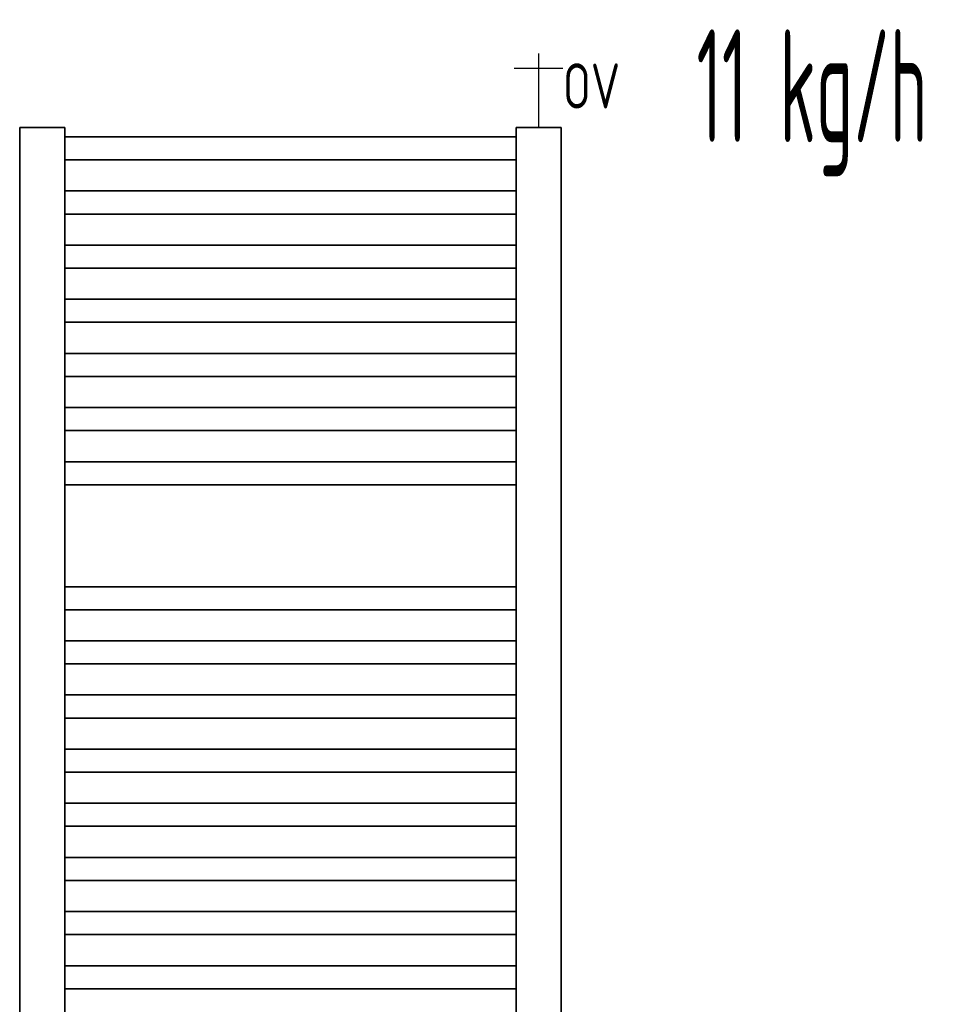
# Model space of a CAD drawing. Header units: millimetres. Extents: x -727 to 69715, y -15705 to 98123.
# Tile 216 of 256: x 46632 to 47650, y -11847 to -10756. Entities that reach past the tile are written whole.
import ezdxf
from ezdxf.enums import TextEntityAlignment as Align

# ---------------------------------------------------------------- set-up
doc = ezdxf.new("R2010")
doc.units = ezdxf.units.MM
doc.linetypes.add('VERDECKT', pattern=[9.525, 6.35, -3.175])
for name, color, linetype, lineweight in [('JS_VYT_POPIS - OBECNĚ', 7, 'Continuous', 5), ('UT_SCHÉMA_POPIS', 7, 'VERDECKT', 5), ('UT_SCHÉMA_SYMBOLY', 7, 'Continuous', 25), ('UT_ZAŘÍZENÍ - OT', 3, 'Continuous', 35)]:
    doc.layers.add(name, color=color, linetype=linetype, lineweight=lineweight)
doc.styles.add('ISO 2.5', font='isocp.shx', dxfattribs={"width": 0.8, "height": 2.5})
doc.styles.add('VZT_POPIS', font='isocp.shx', dxfattribs={"width": 0.6, "height": 125})

msp = doc.modelspace()

# ---------------------------------------------------------------- linework, layer by layer
at = {"layer": 'UT_SCHÉMA_SYMBOLY'}
for p, q in [((47207.2, -10793.4), (47207.2, -10875.3)), ((47180.2, -10809.4), (47234.2, -10809.4))]:
    msp.add_line(p, q, dxfattribs=at)
at = {"layer": 'UT_ZAŘÍZENÍ - OT', "linetype": 'Continuous'}
for p, q in [((46682.2, -10875.3), (46632.2, -10875.3)), ((46632.2, -10875.3), (46632.2, -12695.3)), ((46682.2, -12695.3), (46682.2, -10875.3)), ((47232.2, -10875.3), (47182.2, -10875.3)), ((47182.2, -10875.3), (47182.2, -12695.3)), ((47232.2, -12695.3), (47232.2, -10875.3)), ((46682.2, -10885.6), (47182.2, -10885.6)), ((46682.2, -10885.6), (47182.2, -10885.6)), ((46682.2, -10885.6), (47182.2, -10885.6)), ((46682.2, -10885.6), (47182.2, -10885.6)), ((46682.2, -10885.6), (47182.2, -10885.6)), ((46682.2, -10885.6), (47182.2, -10885.6)), ((46682.2, -10885.6), (47182.2, -10885.6)), ((46682.2, -10885.6), (47182.2, -10885.6)), ((46682.2, -10885.6), (47182.2, -10885.6)), ((46682.2, -10885.6), (47182.2, -10885.6)), ((46682.2, -10885.6), (47182.2, -10885.6)), ((46682.2, -10885.6), (47182.2, -10885.6)), ((46682.2, -10885.6), (47182.2, -10885.6)), ((46682.2, -10885.6), (47182.2, -10885.6)), ((46682.2, -10885.6), (47182.2, -10885.6)), ((46682.2, -10885.6), (47182.2, -10885.6)), ((46682.2, -10885.6), (47182.2, -10885.6)), ((46682.2, -10885.6), (47182.2, -10885.6)), ((46682.2, -10885.6), (47182.2, -10885.6)), ((46682.2, -10885.6), (47182.2, -10885.6)), ((46682.2, -10885.6), (47182.2, -10885.6)), ((46682.2, -10885.6), (47182.2, -10885.6)), ((46682.2, -10885.6), (47182.2, -10885.6)), ((46682.2, -10885.6), (47182.2, -10885.6)), ((46682.2, -10885.6), (47182.2, -10885.6)), ((46682.2, -10885.6), (47182.2, -10885.6)), ((46682.2, -10885.6), (47182.2, -10885.6)), ((46682.2, -10885.6), (47182.2, -10885.6)), ((46682.2, -10885.6), (47182.2, -10885.6)), ((46682.2, -10885.6), (47182.2, -10885.6)), ((46682.2, -10885.6), (47182.2, -10885.6)), ((46682.2, -10885.6), (47182.2, -10885.6)), ((46682.2, -10885.6), (47182.2, -10885.6)), ((46682.2, -10885.6), (47182.2, -10885.6)), ((46682.2, -10911.1), (47182.2, -10911.1)), ((46682.2, -10911.1), (47182.2, -10911.1)), ((46682.2, -10911.1), (47182.2, -10911.1)), ((46682.2, -10911.1), (47182.2, -10911.1)), ((46682.2, -10911.1), (47182.2, -10911.1)), ((46682.2, -10911.1), (47182.2, -10911.1)), ((46682.2, -10911.1), (47182.2, -10911.1)), ((46682.2, -10911.1), (47182.2, -10911.1)), ((46682.2, -10911.1), (47182.2, -10911.1)), ((46682.2, -10911.1), (47182.2, -10911.1)), ((46682.2, -10911.1), (47182.2, -10911.1)), ((46682.2, -10911.1), (47182.2, -10911.1)), ((46682.2, -10911.1), (47182.2, -10911.1)), ((46682.2, -10911.1), (47182.2, -10911.1)), ((46682.2, -10911.1), (47182.2, -10911.1)), ((46682.2, -10911.1), (47182.2, -10911.1)), ((46682.2, -10911.1), (47182.2, -10911.1)), ((46682.2, -10911.1), (47182.2, -10911.1)), ((46682.2, -10911.1), (47182.2, -10911.1)), ((46682.2, -10911.1), (47182.2, -10911.1)), ((46682.2, -10911.1), (47182.2, -10911.1)), ((46682.2, -10911.1), (47182.2, -10911.1)), ((46682.2, -10911.1), (47182.2, -10911.1)), ((46682.2, -10911.1), (47182.2, -10911.1)), ((46682.2, -10911.1), (47182.2, -10911.1)), ((46682.2, -10911.1), (47182.2, -10911.1)), ((46682.2, -10911.1), (47182.2, -10911.1)), ((46682.2, -10911.1), (47182.2, -10911.1)), ((46682.2, -10911.1), (47182.2, -10911.1)), ((46682.2, -10911.1), (47182.2, -10911.1)), ((46682.2, -10911.1), (47182.2, -10911.1)), ((46682.2, -10911.1), (47182.2, -10911.1)), ((46682.2, -10911.1), (47182.2, -10911.1)), ((46682.2, -10911.1), (47182.2, -10911.1)), ((46682.2, -10945.6), (47182.2, -10945.6)), ((46682.2, -10945.6), (47182.2, -10945.6)), ((46682.2, -10945.6), (47182.2, -10945.6)), ((46682.2, -10945.6), (47182.2, -10945.6)), ((46682.2, -10945.6), (47182.2, -10945.6)), ((46682.2, -10945.6), (47182.2, -10945.6)), ((46682.2, -10945.6), (47182.2, -10945.6)), ((46682.2, -10945.6), (47182.2, -10945.6)), ((46682.2, -10945.6), (47182.2, -10945.6)), ((46682.2, -10945.6), (47182.2, -10945.6)), ((46682.2, -10945.6), (47182.2, -10945.6)), ((46682.2, -10945.6), (47182.2, -10945.6)), ((46682.2, -10945.6), (47182.2, -10945.6)), ((46682.2, -10945.6), (47182.2, -10945.6)), ((46682.2, -10945.6), (47182.2, -10945.6)), ((46682.2, -10945.6), (47182.2, -10945.6)), ((46682.2, -10945.6), (47182.2, -10945.6)), ((46682.2, -10945.6), (47182.2, -10945.6)), ((46682.2, -10945.6), (47182.2, -10945.6)), ((46682.2, -10945.6), (47182.2, -10945.6)), ((46682.2, -10945.6), (47182.2, -10945.6)), ((46682.2, -10945.6), (47182.2, -10945.6)), ((46682.2, -10945.6), (47182.2, -10945.6)), ((46682.2, -10945.6), (47182.2, -10945.6)), ((46682.2, -10945.6), (47182.2, -10945.6)), ((46682.2, -10945.6), (47182.2, -10945.6)), ((46682.2, -10945.6), (47182.2, -10945.6)), ((46682.2, -10945.6), (47182.2, -10945.6)), ((46682.2, -10945.6), (47182.2, -10945.6)), ((46682.2, -10945.6), (47182.2, -10945.6)), ((46682.2, -10945.6), (47182.2, -10945.6)), ((46682.2, -10945.6), (47182.2, -10945.6)), ((46682.2, -10945.6), (47182.2, -10945.6)), ((46682.2, -10945.6), (47182.2, -10945.6)), ((46682.2, -10971.1), (47182.2, -10971.1)), ((46682.2, -10971.1), (47182.2, -10971.1)), ((46682.2, -10971.1), (47182.2, -10971.1)), ((46682.2, -10971.1), (47182.2, -10971.1)), ((46682.2, -10971.1), (47182.2, -10971.1)), ((46682.2, -10971.1), (47182.2, -10971.1)), ((46682.2, -10971.1), (47182.2, -10971.1)), ((46682.2, -10971.1), (47182.2, -10971.1)), ((46682.2, -10971.1), (47182.2, -10971.1)), ((46682.2, -10971.1), (47182.2, -10971.1)), ((46682.2, -10971.1), (47182.2, -10971.1)), ((46682.2, -10971.1), (47182.2, -10971.1)), ((46682.2, -10971.1), (47182.2, -10971.1)), ((46682.2, -10971.1), (47182.2, -10971.1)), ((46682.2, -10971.1), (47182.2, -10971.1)), ((46682.2, -10971.1), (47182.2, -10971.1)), ((46682.2, -10971.1), (47182.2, -10971.1)), ((46682.2, -10971.1), (47182.2, -10971.1)), ((46682.2, -10971.1), (47182.2, -10971.1)), ((46682.2, -10971.1), (47182.2, -10971.1)), ((46682.2, -10971.1), (47182.2, -10971.1)), ((46682.2, -10971.1), (47182.2, -10971.1)), ((46682.2, -10971.1), (47182.2, -10971.1)), ((46682.2, -10971.1), (47182.2, -10971.1)), ((46682.2, -10971.1), (47182.2, -10971.1)), ((46682.2, -10971.1), (47182.2, -10971.1)), ((46682.2, -10971.1), (47182.2, -10971.1)), ((46682.2, -10971.1), (47182.2, -10971.1)), ((46682.2, -10971.1), (47182.2, -10971.1)), ((46682.2, -10971.1), (47182.2, -10971.1)), ((46682.2, -10971.1), (47182.2, -10971.1)), ((46682.2, -10971.1), (47182.2, -10971.1)), ((46682.2, -10971.1), (47182.2, -10971.1)), ((46682.2, -10971.1), (47182.2, -10971.1)), ((46682.2, -11005.6), (47182.2, -11005.6)), ((46682.2, -11005.6), (47182.2, -11005.6)), ((46682.2, -11005.6), (47182.2, -11005.6)), ((46682.2, -11005.6), (47182.2, -11005.6)), ((46682.2, -11005.6), (47182.2, -11005.6)), ((46682.2, -11005.6), (47182.2, -11005.6)), ((46682.2, -11005.6), (47182.2, -11005.6)), ((46682.2, -11005.6), (47182.2, -11005.6)), ((46682.2, -11005.6), (47182.2, -11005.6)), ((46682.2, -11005.6), (47182.2, -11005.6)), ((46682.2, -11005.6), (47182.2, -11005.6)), ((46682.2, -11005.6), (47182.2, -11005.6)), ((46682.2, -11005.6), (47182.2, -11005.6)), ((46682.2, -11005.6), (47182.2, -11005.6)), ((46682.2, -11005.6), (47182.2, -11005.6)), ((46682.2, -11005.6), (47182.2, -11005.6)), ((46682.2, -11005.6), (47182.2, -11005.6)), ((46682.2, -11005.6), (47182.2, -11005.6)), ((46682.2, -11005.6), (47182.2, -11005.6)), ((46682.2, -11005.6), (47182.2, -11005.6)), ((46682.2, -11005.6), (47182.2, -11005.6)), ((46682.2, -11005.6), (47182.2, -11005.6)), ((46682.2, -11005.6), (47182.2, -11005.6)), ((46682.2, -11005.6), (47182.2, -11005.6)), ((46682.2, -11005.6), (47182.2, -11005.6)), ((46682.2, -11005.6), (47182.2, -11005.6)), ((46682.2, -11005.6), (47182.2, -11005.6)), ((46682.2, -11005.6), (47182.2, -11005.6)), ((46682.2, -11005.6), (47182.2, -11005.6)), ((46682.2, -11005.6), (47182.2, -11005.6)), ((46682.2, -11005.6), (47182.2, -11005.6)), ((46682.2, -11005.6), (47182.2, -11005.6)), ((46682.2, -11005.6), (47182.2, -11005.6)), ((46682.2, -11005.6), (47182.2, -11005.6)), ((46682.2, -11031.1), (47182.2, -11031.1)), ((46682.2, -11031.1), (47182.2, -11031.1)), ((46682.2, -11031.1), (47182.2, -11031.1)), ((46682.2, -11031.1), (47182.2, -11031.1)), ((46682.2, -11031.1), (47182.2, -11031.1)), ((46682.2, -11031.1), (47182.2, -11031.1)), ((46682.2, -11031.1), (47182.2, -11031.1)), ((46682.2, -11031.1), (47182.2, -11031.1)), ((46682.2, -11031.1), (47182.2, -11031.1)), ((46682.2, -11031.1), (47182.2, -11031.1)), ((46682.2, -11031.1), (47182.2, -11031.1)), ((46682.2, -11031.1), (47182.2, -11031.1)), ((46682.2, -11031.1), (47182.2, -11031.1)), ((46682.2, -11031.1), (47182.2, -11031.1)), ((46682.2, -11031.1), (47182.2, -11031.1)), ((46682.2, -11031.1), (47182.2, -11031.1)), ((46682.2, -11031.1), (47182.2, -11031.1)), ((46682.2, -11031.1), (47182.2, -11031.1)), ((46682.2, -11031.1), (47182.2, -11031.1)), ((46682.2, -11031.1), (47182.2, -11031.1)), ((46682.2, -11031.1), (47182.2, -11031.1)), ((46682.2, -11031.1), (47182.2, -11031.1)), ((46682.2, -11031.1), (47182.2, -11031.1)), ((46682.2, -11031.1), (47182.2, -11031.1)), ((46682.2, -11031.1), (47182.2, -11031.1)), ((46682.2, -11031.1), (47182.2, -11031.1)), ((46682.2, -11031.1), (47182.2, -11031.1)), ((46682.2, -11031.1), (47182.2, -11031.1)), ((46682.2, -11031.1), (47182.2, -11031.1)), ((46682.2, -11031.1), (47182.2, -11031.1)), ((46682.2, -11031.1), (47182.2, -11031.1)), ((46682.2, -11031.1), (47182.2, -11031.1)), ((46682.2, -11031.1), (47182.2, -11031.1)), ((46682.2, -11031.1), (47182.2, -11031.1)), ((46682.2, -11065.6), (47182.2, -11065.6)), ((46682.2, -11065.6), (47182.2, -11065.6)), ((46682.2, -11065.6), (47182.2, -11065.6)), ((46682.2, -11065.6), (47182.2, -11065.6)), ((46682.2, -11065.6), (47182.2, -11065.6)), ((46682.2, -11065.6), (47182.2, -11065.6)), ((46682.2, -11065.6), (47182.2, -11065.6)), ((46682.2, -11065.6), (47182.2, -11065.6)), ((46682.2, -11065.6), (47182.2, -11065.6)), ((46682.2, -11065.6), (47182.2, -11065.6)), ((46682.2, -11065.6), (47182.2, -11065.6)), ((46682.2, -11065.6), (47182.2, -11065.6)), ((46682.2, -11065.6), (47182.2, -11065.6)), ((46682.2, -11065.6), (47182.2, -11065.6)), ((46682.2, -11065.6), (47182.2, -11065.6)), ((46682.2, -11065.6), (47182.2, -11065.6)), ((46682.2, -11065.6), (47182.2, -11065.6)), ((46682.2, -11065.6), (47182.2, -11065.6)), ((46682.2, -11065.6), (47182.2, -11065.6)), ((46682.2, -11065.6), (47182.2, -11065.6)), ((46682.2, -11065.6), (47182.2, -11065.6)), ((46682.2, -11065.6), (47182.2, -11065.6)), ((46682.2, -11065.6), (47182.2, -11065.6)), ((46682.2, -11065.6), (47182.2, -11065.6)), ((46682.2, -11065.6), (47182.2, -11065.6)), ((46682.2, -11065.6), (47182.2, -11065.6)), ((46682.2, -11065.6), (47182.2, -11065.6)), ((46682.2, -11065.6), (47182.2, -11065.6)), ((46682.2, -11065.6), (47182.2, -11065.6)), ((46682.2, -11065.6), (47182.2, -11065.6)), ((46682.2, -11065.6), (47182.2, -11065.6)), ((46682.2, -11065.6), (47182.2, -11065.6)), ((46682.2, -11065.6), (47182.2, -11065.6)), ((46682.2, -11065.6), (47182.2, -11065.6)), ((46682.2, -11091.1), (47182.2, -11091.1)), ((46682.2, -11091.1), (47182.2, -11091.1)), ((46682.2, -11091.1), (47182.2, -11091.1)), ((46682.2, -11091.1), (47182.2, -11091.1)), ((46682.2, -11091.1), (47182.2, -11091.1)), ((46682.2, -11091.1), (47182.2, -11091.1)), ((46682.2, -11091.1), (47182.2, -11091.1)), ((46682.2, -11091.1), (47182.2, -11091.1)), ((46682.2, -11091.1), (47182.2, -11091.1)), ((46682.2, -11091.1), (47182.2, -11091.1)), ((46682.2, -11091.1), (47182.2, -11091.1)), ((46682.2, -11091.1), (47182.2, -11091.1)), ((46682.2, -11091.1), (47182.2, -11091.1)), ((46682.2, -11091.1), (47182.2, -11091.1)), ((46682.2, -11091.1), (47182.2, -11091.1)), ((46682.2, -11091.1), (47182.2, -11091.1)), ((46682.2, -11091.1), (47182.2, -11091.1)), ((46682.2, -11091.1), (47182.2, -11091.1)), ((46682.2, -11091.1), (47182.2, -11091.1)), ((46682.2, -11091.1), (47182.2, -11091.1)), ((46682.2, -11091.1), (47182.2, -11091.1)), ((46682.2, -11091.1), (47182.2, -11091.1)), ((46682.2, -11091.1), (47182.2, -11091.1)), ((46682.2, -11091.1), (47182.2, -11091.1)), ((46682.2, -11091.1), (47182.2, -11091.1)), ((46682.2, -11091.1), (47182.2, -11091.1)), ((46682.2, -11091.1), (47182.2, -11091.1)), ((46682.2, -11091.1), (47182.2, -11091.1)), ((46682.2, -11091.1), (47182.2, -11091.1)), ((46682.2, -11091.1), (47182.2, -11091.1)), ((46682.2, -11091.1), (47182.2, -11091.1)), ((46682.2, -11091.1), (47182.2, -11091.1)), ((46682.2, -11091.1), (47182.2, -11091.1)), ((46682.2, -11091.1), (47182.2, -11091.1)), ((46682.2, -11125.6), (47182.2, -11125.6)), ((46682.2, -11125.6), (47182.2, -11125.6)), ((46682.2, -11125.6), (47182.2, -11125.6)), ((46682.2, -11125.6), (47182.2, -11125.6)), ((46682.2, -11125.6), (47182.2, -11125.6)), ((46682.2, -11125.6), (47182.2, -11125.6)), ((46682.2, -11125.6), (47182.2, -11125.6)), ((46682.2, -11125.6), (47182.2, -11125.6)), ((46682.2, -11125.6), (47182.2, -11125.6)), ((46682.2, -11125.6), (47182.2, -11125.6)), ((46682.2, -11125.6), (47182.2, -11125.6)), ((46682.2, -11125.6), (47182.2, -11125.6)), ((46682.2, -11125.6), (47182.2, -11125.6)), ((46682.2, -11125.6), (47182.2, -11125.6)), ((46682.2, -11125.6), (47182.2, -11125.6)), ((46682.2, -11125.6), (47182.2, -11125.6)), ((46682.2, -11125.6), (47182.2, -11125.6)), ((46682.2, -11125.6), (47182.2, -11125.6)), ((46682.2, -11125.6), (47182.2, -11125.6)), ((46682.2, -11125.6), (47182.2, -11125.6)), ((46682.2, -11125.6), (47182.2, -11125.6)), ((46682.2, -11125.6), (47182.2, -11125.6)), ((46682.2, -11125.6), (47182.2, -11125.6)), ((46682.2, -11125.6), (47182.2, -11125.6)), ((46682.2, -11125.6), (47182.2, -11125.6)), ((46682.2, -11125.6), (47182.2, -11125.6)), ((46682.2, -11125.6), (47182.2, -11125.6)), ((46682.2, -11125.6), (47182.2, -11125.6)), ((46682.2, -11125.6), (47182.2, -11125.6)), ((46682.2, -11125.6), (47182.2, -11125.6)), ((46682.2, -11125.6), (47182.2, -11125.6)), ((46682.2, -11125.6), (47182.2, -11125.6)), ((46682.2, -11125.6), (47182.2, -11125.6)), ((46682.2, -11125.6), (47182.2, -11125.6)), ((46682.2, -11151.1), (47182.2, -11151.1)), ((46682.2, -11151.1), (47182.2, -11151.1)), ((46682.2, -11151.1), (47182.2, -11151.1)), ((46682.2, -11151.1), (47182.2, -11151.1)), ((46682.2, -11151.1), (47182.2, -11151.1)), ((46682.2, -11151.1), (47182.2, -11151.1)), ((46682.2, -11151.1), (47182.2, -11151.1)), ((46682.2, -11151.1), (47182.2, -11151.1)), ((46682.2, -11151.1), (47182.2, -11151.1)), ((46682.2, -11151.1), (47182.2, -11151.1)), ((46682.2, -11151.1), (47182.2, -11151.1)), ((46682.2, -11151.1), (47182.2, -11151.1)), ((46682.2, -11151.1), (47182.2, -11151.1)), ((46682.2, -11151.1), (47182.2, -11151.1)), ((46682.2, -11151.1), (47182.2, -11151.1)), ((46682.2, -11151.1), (47182.2, -11151.1)), ((46682.2, -11151.1), (47182.2, -11151.1)), ((46682.2, -11151.1), (47182.2, -11151.1)), ((46682.2, -11151.1), (47182.2, -11151.1)), ((46682.2, -11151.1), (47182.2, -11151.1)), ((46682.2, -11151.1), (47182.2, -11151.1)), ((46682.2, -11151.1), (47182.2, -11151.1)), ((46682.2, -11151.1), (47182.2, -11151.1)), ((46682.2, -11151.1), (47182.2, -11151.1)), ((46682.2, -11151.1), (47182.2, -11151.1)), ((46682.2, -11151.1), (47182.2, -11151.1)), ((46682.2, -11151.1), (47182.2, -11151.1)), ((46682.2, -11151.1), (47182.2, -11151.1)), ((46682.2, -11151.1), (47182.2, -11151.1)), ((46682.2, -11151.1), (47182.2, -11151.1)), ((46682.2, -11151.1), (47182.2, -11151.1)), ((46682.2, -11151.1), (47182.2, -11151.1)), ((46682.2, -11151.1), (47182.2, -11151.1)), ((46682.2, -11151.1), (47182.2, -11151.1)), ((46682.2, -11185.6), (47182.2, -11185.6)), ((46682.2, -11185.6), (47182.2, -11185.6)), ((46682.2, -11185.6), (47182.2, -11185.6)), ((46682.2, -11185.6), (47182.2, -11185.6)), ((46682.2, -11185.6), (47182.2, -11185.6)), ((46682.2, -11185.6), (47182.2, -11185.6)), ((46682.2, -11185.6), (47182.2, -11185.6)), ((46682.2, -11185.6), (47182.2, -11185.6)), ((46682.2, -11185.6), (47182.2, -11185.6)), ((46682.2, -11185.6), (47182.2, -11185.6)), ((46682.2, -11185.6), (47182.2, -11185.6)), ((46682.2, -11185.6), (47182.2, -11185.6)), ((46682.2, -11185.6), (47182.2, -11185.6)), ((46682.2, -11185.6), (47182.2, -11185.6)), ((46682.2, -11185.6), (47182.2, -11185.6)), ((46682.2, -11185.6), (47182.2, -11185.6)), ((46682.2, -11185.6), (47182.2, -11185.6)), ((46682.2, -11185.6), (47182.2, -11185.6)), ((46682.2, -11185.6), (47182.2, -11185.6)), ((46682.2, -11185.6), (47182.2, -11185.6)), ((46682.2, -11185.6), (47182.2, -11185.6)), ((46682.2, -11185.6), (47182.2, -11185.6)), ((46682.2, -11185.6), (47182.2, -11185.6)), ((46682.2, -11185.6), (47182.2, -11185.6)), ((46682.2, -11185.6), (47182.2, -11185.6)), ((46682.2, -11185.6), (47182.2, -11185.6)), ((46682.2, -11185.6), (47182.2, -11185.6)), ((46682.2, -11185.6), (47182.2, -11185.6)), ((46682.2, -11185.6), (47182.2, -11185.6)), ((46682.2, -11185.6), (47182.2, -11185.6)), ((46682.2, -11185.6), (47182.2, -11185.6)), ((46682.2, -11185.6), (47182.2, -11185.6)), ((46682.2, -11185.6), (47182.2, -11185.6)), ((46682.2, -11185.6), (47182.2, -11185.6)), ((46682.2, -11211.1), (47182.2, -11211.1)), ((46682.2, -11211.1), (47182.2, -11211.1)), ((46682.2, -11211.1), (47182.2, -11211.1)), ((46682.2, -11211.1), (47182.2, -11211.1)), ((46682.2, -11211.1), (47182.2, -11211.1)), ((46682.2, -11211.1), (47182.2, -11211.1)), ((46682.2, -11211.1), (47182.2, -11211.1)), ((46682.2, -11211.1), (47182.2, -11211.1)), ((46682.2, -11211.1), (47182.2, -11211.1)), ((46682.2, -11211.1), (47182.2, -11211.1)), ((46682.2, -11211.1), (47182.2, -11211.1)), ((46682.2, -11211.1), (47182.2, -11211.1)), ((46682.2, -11211.1), (47182.2, -11211.1)), ((46682.2, -11211.1), (47182.2, -11211.1)), ((46682.2, -11211.1), (47182.2, -11211.1)), ((46682.2, -11211.1), (47182.2, -11211.1)), ((46682.2, -11211.1), (47182.2, -11211.1)), ((46682.2, -11211.1), (47182.2, -11211.1)), ((46682.2, -11211.1), (47182.2, -11211.1)), ((46682.2, -11211.1), (47182.2, -11211.1)), ((46682.2, -11211.1), (47182.2, -11211.1)), ((46682.2, -11211.1), (47182.2, -11211.1)), ((46682.2, -11211.1), (47182.2, -11211.1)), ((46682.2, -11211.1), (47182.2, -11211.1)), ((46682.2, -11211.1), (47182.2, -11211.1)), ((46682.2, -11211.1), (47182.2, -11211.1)), ((46682.2, -11211.1), (47182.2, -11211.1)), ((46682.2, -11211.1), (47182.2, -11211.1)), ((46682.2, -11211.1), (47182.2, -11211.1)), ((46682.2, -11211.1), (47182.2, -11211.1)), ((46682.2, -11211.1), (47182.2, -11211.1)), ((46682.2, -11211.1), (47182.2, -11211.1)), ((46682.2, -11211.1), (47182.2, -11211.1)), ((46682.2, -11211.1), (47182.2, -11211.1)), ((46682.2, -11245.6), (47182.2, -11245.6)), ((46682.2, -11245.6), (47182.2, -11245.6)), ((46682.2, -11245.6), (47182.2, -11245.6)), ((46682.2, -11245.6), (47182.2, -11245.6)), ((46682.2, -11245.6), (47182.2, -11245.6)), ((46682.2, -11245.6), (47182.2, -11245.6)), ((46682.2, -11245.6), (47182.2, -11245.6)), ((46682.2, -11245.6), (47182.2, -11245.6)), ((46682.2, -11245.6), (47182.2, -11245.6)), ((46682.2, -11245.6), (47182.2, -11245.6)), ((46682.2, -11245.6), (47182.2, -11245.6)), ((46682.2, -11245.6), (47182.2, -11245.6)), ((46682.2, -11245.6), (47182.2, -11245.6)), ((46682.2, -11245.6), (47182.2, -11245.6)), ((46682.2, -11245.6), (47182.2, -11245.6)), ((46682.2, -11245.6), (47182.2, -11245.6)), ((46682.2, -11245.6), (47182.2, -11245.6)), ((46682.2, -11245.6), (47182.2, -11245.6)), ((46682.2, -11245.6), (47182.2, -11245.6)), ((46682.2, -11245.6), (47182.2, -11245.6)), ((46682.2, -11245.6), (47182.2, -11245.6)), ((46682.2, -11245.6), (47182.2, -11245.6)), ((46682.2, -11245.6), (47182.2, -11245.6)), ((46682.2, -11245.6), (47182.2, -11245.6)), ((46682.2, -11245.6), (47182.2, -11245.6)), ((46682.2, -11245.6), (47182.2, -11245.6)), ((46682.2, -11245.6), (47182.2, -11245.6)), ((46682.2, -11245.6), (47182.2, -11245.6)), ((46682.2, -11245.6), (47182.2, -11245.6)), ((46682.2, -11245.6), (47182.2, -11245.6)), ((46682.2, -11245.6), (47182.2, -11245.6)), ((46682.2, -11245.6), (47182.2, -11245.6)), ((46682.2, -11245.6), (47182.2, -11245.6)), ((46682.2, -11245.6), (47182.2, -11245.6)), ((46682.2, -11271.1), (47182.2, -11271.1)), ((46682.2, -11271.1), (47182.2, -11271.1)), ((46682.2, -11271.1), (47182.2, -11271.1)), ((46682.2, -11271.1), (47182.2, -11271.1)), ((46682.2, -11271.1), (47182.2, -11271.1)), ((46682.2, -11271.1), (47182.2, -11271.1)), ((46682.2, -11271.1), (47182.2, -11271.1)), ((46682.2, -11271.1), (47182.2, -11271.1)), ((46682.2, -11271.1), (47182.2, -11271.1)), ((46682.2, -11271.1), (47182.2, -11271.1)), ((46682.2, -11271.1), (47182.2, -11271.1)), ((46682.2, -11271.1), (47182.2, -11271.1)), ((46682.2, -11271.1), (47182.2, -11271.1)), ((46682.2, -11271.1), (47182.2, -11271.1)), ((46682.2, -11271.1), (47182.2, -11271.1)), ((46682.2, -11271.1), (47182.2, -11271.1)), ((46682.2, -11271.1), (47182.2, -11271.1)), ((46682.2, -11271.1), (47182.2, -11271.1)), ((46682.2, -11271.1), (47182.2, -11271.1)), ((46682.2, -11271.1), (47182.2, -11271.1)), ((46682.2, -11271.1), (47182.2, -11271.1)), ((46682.2, -11271.1), (47182.2, -11271.1)), ((46682.2, -11271.1), (47182.2, -11271.1)), ((46682.2, -11271.1), (47182.2, -11271.1)), ((46682.2, -11271.1), (47182.2, -11271.1)), ((46682.2, -11271.1), (47182.2, -11271.1)), ((46682.2, -11271.1), (47182.2, -11271.1)), ((46682.2, -11271.1), (47182.2, -11271.1)), ((46682.2, -11271.1), (47182.2, -11271.1)), ((46682.2, -11271.1), (47182.2, -11271.1)), ((46682.2, -11271.1), (47182.2, -11271.1)), ((46682.2, -11271.1), (47182.2, -11271.1)), ((46682.2, -11271.1), (47182.2, -11271.1)), ((46682.2, -11271.1), (47182.2, -11271.1)), ((46682.2, -11384.1), (47182.2, -11384.1)), ((46682.2, -11384.1), (47182.2, -11384.1)), ((46682.2, -11384.1), (47182.2, -11384.1)), ((46682.2, -11384.1), (47182.2, -11384.1)), ((46682.2, -11384.1), (47182.2, -11384.1)), ((46682.2, -11384.1), (47182.2, -11384.1)), ((46682.2, -11384.1), (47182.2, -11384.1)), ((46682.2, -11384.1), (47182.2, -11384.1)), ((46682.2, -11384.1), (47182.2, -11384.1)), ((46682.2, -11384.1), (47182.2, -11384.1)), ((46682.2, -11384.1), (47182.2, -11384.1)), ((46682.2, -11384.1), (47182.2, -11384.1)), ((46682.2, -11384.1), (47182.2, -11384.1)), ((46682.2, -11384.1), (47182.2, -11384.1)), ((46682.2, -11384.1), (47182.2, -11384.1)), ((46682.2, -11384.1), (47182.2, -11384.1)), ((46682.2, -11384.1), (47182.2, -11384.1)), ((46682.2, -11384.1), (47182.2, -11384.1)), ((46682.2, -11384.1), (47182.2, -11384.1)), ((46682.2, -11384.1), (47182.2, -11384.1)), ((46682.2, -11384.1), (47182.2, -11384.1)), ((46682.2, -11384.1), (47182.2, -11384.1)), ((46682.2, -11384.1), (47182.2, -11384.1)), ((46682.2, -11384.1), (47182.2, -11384.1)), ((46682.2, -11384.1), (47182.2, -11384.1)), ((46682.2, -11384.1), (47182.2, -11384.1)), ((46682.2, -11384.1), (47182.2, -11384.1)), ((46682.2, -11384.1), (47182.2, -11384.1)), ((46682.2, -11384.1), (47182.2, -11384.1)), ((46682.2, -11384.1), (47182.2, -11384.1)), ((46682.2, -11384.1), (47182.2, -11384.1)), ((46682.2, -11384.1), (47182.2, -11384.1)), ((46682.2, -11384.1), (47182.2, -11384.1)), ((46682.2, -11384.1), (47182.2, -11384.1)), ((46682.2, -11409.6), (47182.2, -11409.6)), ((46682.2, -11409.6), (47182.2, -11409.6)), ((46682.2, -11409.6), (47182.2, -11409.6)), ((46682.2, -11409.6), (47182.2, -11409.6)), ((46682.2, -11409.6), (47182.2, -11409.6)), ((46682.2, -11409.6), (47182.2, -11409.6)), ((46682.2, -11409.6), (47182.2, -11409.6)), ((46682.2, -11409.6), (47182.2, -11409.6)), ((46682.2, -11409.6), (47182.2, -11409.6)), ((46682.2, -11409.6), (47182.2, -11409.6)), ((46682.2, -11409.6), (47182.2, -11409.6)), ((46682.2, -11409.6), (47182.2, -11409.6)), ((46682.2, -11409.6), (47182.2, -11409.6)), ((46682.2, -11409.6), (47182.2, -11409.6)), ((46682.2, -11409.6), (47182.2, -11409.6)), ((46682.2, -11409.6), (47182.2, -11409.6)), ((46682.2, -11409.6), (47182.2, -11409.6)), ((46682.2, -11409.6), (47182.2, -11409.6)), ((46682.2, -11409.6), (47182.2, -11409.6)), ((46682.2, -11409.6), (47182.2, -11409.6)), ((46682.2, -11409.6), (47182.2, -11409.6)), ((46682.2, -11409.6), (47182.2, -11409.6)), ((46682.2, -11409.6), (47182.2, -11409.6)), ((46682.2, -11409.6), (47182.2, -11409.6)), ((46682.2, -11409.6), (47182.2, -11409.6)), ((46682.2, -11409.6), (47182.2, -11409.6)), ((46682.2, -11409.6), (47182.2, -11409.6)), ((46682.2, -11409.6), (47182.2, -11409.6)), ((46682.2, -11409.6), (47182.2, -11409.6)), ((46682.2, -11409.6), (47182.2, -11409.6)), ((46682.2, -11409.6), (47182.2, -11409.6)), ((46682.2, -11409.6), (47182.2, -11409.6)), ((46682.2, -11409.6), (47182.2, -11409.6)), ((46682.2, -11409.6), (47182.2, -11409.6)), ((46682.2, -11444.1), (47182.2, -11444.1)), ((46682.2, -11444.1), (47182.2, -11444.1)), ((46682.2, -11444.1), (47182.2, -11444.1)), ((46682.2, -11444.1), (47182.2, -11444.1)), ((46682.2, -11444.1), (47182.2, -11444.1)), ((46682.2, -11444.1), (47182.2, -11444.1)), ((46682.2, -11444.1), (47182.2, -11444.1)), ((46682.2, -11444.1), (47182.2, -11444.1)), ((46682.2, -11444.1), (47182.2, -11444.1)), ((46682.2, -11444.1), (47182.2, -11444.1)), ((46682.2, -11444.1), (47182.2, -11444.1)), ((46682.2, -11444.1), (47182.2, -11444.1)), ((46682.2, -11444.1), (47182.2, -11444.1)), ((46682.2, -11444.1), (47182.2, -11444.1)), ((46682.2, -11444.1), (47182.2, -11444.1)), ((46682.2, -11444.1), (47182.2, -11444.1)), ((46682.2, -11444.1), (47182.2, -11444.1)), ((46682.2, -11444.1), (47182.2, -11444.1)), ((46682.2, -11444.1), (47182.2, -11444.1)), ((46682.2, -11444.1), (47182.2, -11444.1)), ((46682.2, -11444.1), (47182.2, -11444.1)), ((46682.2, -11444.1), (47182.2, -11444.1)), ((46682.2, -11444.1), (47182.2, -11444.1)), ((46682.2, -11444.1), (47182.2, -11444.1)), ((46682.2, -11444.1), (47182.2, -11444.1)), ((46682.2, -11444.1), (47182.2, -11444.1)), ((46682.2, -11444.1), (47182.2, -11444.1)), ((46682.2, -11444.1), (47182.2, -11444.1)), ((46682.2, -11444.1), (47182.2, -11444.1)), ((46682.2, -11444.1), (47182.2, -11444.1)), ((46682.2, -11444.1), (47182.2, -11444.1)), ((46682.2, -11444.1), (47182.2, -11444.1)), ((46682.2, -11444.1), (47182.2, -11444.1)), ((46682.2, -11444.1), (47182.2, -11444.1)), ((46682.2, -11469.6), (47182.2, -11469.6)), ((46682.2, -11469.6), (47182.2, -11469.6)), ((46682.2, -11469.6), (47182.2, -11469.6)), ((46682.2, -11469.6), (47182.2, -11469.6)), ((46682.2, -11469.6), (47182.2, -11469.6)), ((46682.2, -11469.6), (47182.2, -11469.6)), ((46682.2, -11469.6), (47182.2, -11469.6)), ((46682.2, -11469.6), (47182.2, -11469.6)), ((46682.2, -11469.6), (47182.2, -11469.6)), ((46682.2, -11469.6), (47182.2, -11469.6)), ((46682.2, -11469.6), (47182.2, -11469.6)), ((46682.2, -11469.6), (47182.2, -11469.6)), ((46682.2, -11469.6), (47182.2, -11469.6)), ((46682.2, -11469.6), (47182.2, -11469.6)), ((46682.2, -11469.6), (47182.2, -11469.6)), ((46682.2, -11469.6), (47182.2, -11469.6)), ((46682.2, -11469.6), (47182.2, -11469.6)), ((46682.2, -11469.6), (47182.2, -11469.6)), ((46682.2, -11469.6), (47182.2, -11469.6)), ((46682.2, -11469.6), (47182.2, -11469.6)), ((46682.2, -11469.6), (47182.2, -11469.6)), ((46682.2, -11469.6), (47182.2, -11469.6)), ((46682.2, -11469.6), (47182.2, -11469.6)), ((46682.2, -11469.6), (47182.2, -11469.6)), ((46682.2, -11469.6), (47182.2, -11469.6)), ((46682.2, -11469.6), (47182.2, -11469.6)), ((46682.2, -11469.6), (47182.2, -11469.6)), ((46682.2, -11469.6), (47182.2, -11469.6)), ((46682.2, -11469.6), (47182.2, -11469.6)), ((46682.2, -11469.6), (47182.2, -11469.6)), ((46682.2, -11469.6), (47182.2, -11469.6)), ((46682.2, -11469.6), (47182.2, -11469.6)), ((46682.2, -11469.6), (47182.2, -11469.6)), ((46682.2, -11469.6), (47182.2, -11469.6)), ((46682.2, -11504.1), (47182.2, -11504.1)), ((46682.2, -11504.1), (47182.2, -11504.1)), ((46682.2, -11504.1), (47182.2, -11504.1)), ((46682.2, -11504.1), (47182.2, -11504.1)), ((46682.2, -11504.1), (47182.2, -11504.1)), ((46682.2, -11504.1), (47182.2, -11504.1)), ((46682.2, -11504.1), (47182.2, -11504.1)), ((46682.2, -11504.1), (47182.2, -11504.1)), ((46682.2, -11504.1), (47182.2, -11504.1)), ((46682.2, -11504.1), (47182.2, -11504.1)), ((46682.2, -11504.1), (47182.2, -11504.1)), ((46682.2, -11504.1), (47182.2, -11504.1)), ((46682.2, -11504.1), (47182.2, -11504.1)), ((46682.2, -11504.1), (47182.2, -11504.1)), ((46682.2, -11504.1), (47182.2, -11504.1)), ((46682.2, -11504.1), (47182.2, -11504.1)), ((46682.2, -11504.1), (47182.2, -11504.1)), ((46682.2, -11504.1), (47182.2, -11504.1)), ((46682.2, -11504.1), (47182.2, -11504.1)), ((46682.2, -11504.1), (47182.2, -11504.1)), ((46682.2, -11504.1), (47182.2, -11504.1)), ((46682.2, -11504.1), (47182.2, -11504.1)), ((46682.2, -11504.1), (47182.2, -11504.1)), ((46682.2, -11504.1), (47182.2, -11504.1)), ((46682.2, -11504.1), (47182.2, -11504.1)), ((46682.2, -11504.1), (47182.2, -11504.1)), ((46682.2, -11504.1), (47182.2, -11504.1)), ((46682.2, -11504.1), (47182.2, -11504.1)), ((46682.2, -11504.1), (47182.2, -11504.1)), ((46682.2, -11504.1), (47182.2, -11504.1)), ((46682.2, -11504.1), (47182.2, -11504.1)), ((46682.2, -11504.1), (47182.2, -11504.1)), ((46682.2, -11504.1), (47182.2, -11504.1)), ((46682.2, -11504.1), (47182.2, -11504.1)), ((46682.2, -11529.6), (47182.2, -11529.6)), ((46682.2, -11529.6), (47182.2, -11529.6)), ((46682.2, -11529.6), (47182.2, -11529.6)), ((46682.2, -11529.6), (47182.2, -11529.6)), ((46682.2, -11529.6), (47182.2, -11529.6)), ((46682.2, -11529.6), (47182.2, -11529.6)), ((46682.2, -11529.6), (47182.2, -11529.6)), ((46682.2, -11529.6), (47182.2, -11529.6)), ((46682.2, -11529.6), (47182.2, -11529.6)), ((46682.2, -11529.6), (47182.2, -11529.6)), ((46682.2, -11529.6), (47182.2, -11529.6)), ((46682.2, -11529.6), (47182.2, -11529.6)), ((46682.2, -11529.6), (47182.2, -11529.6)), ((46682.2, -11529.6), (47182.2, -11529.6)), ((46682.2, -11529.6), (47182.2, -11529.6)), ((46682.2, -11529.6), (47182.2, -11529.6)), ((46682.2, -11529.6), (47182.2, -11529.6)), ((46682.2, -11529.6), (47182.2, -11529.6)), ((46682.2, -11529.6), (47182.2, -11529.6)), ((46682.2, -11529.6), (47182.2, -11529.6)), ((46682.2, -11529.6), (47182.2, -11529.6)), ((46682.2, -11529.6), (47182.2, -11529.6)), ((46682.2, -11529.6), (47182.2, -11529.6)), ((46682.2, -11529.6), (47182.2, -11529.6)), ((46682.2, -11529.6), (47182.2, -11529.6)), ((46682.2, -11529.6), (47182.2, -11529.6)), ((46682.2, -11529.6), (47182.2, -11529.6)), ((46682.2, -11529.6), (47182.2, -11529.6)), ((46682.2, -11529.6), (47182.2, -11529.6)), ((46682.2, -11529.6), (47182.2, -11529.6)), ((46682.2, -11529.6), (47182.2, -11529.6)), ((46682.2, -11529.6), (47182.2, -11529.6)), ((46682.2, -11529.6), (47182.2, -11529.6)), ((46682.2, -11529.6), (47182.2, -11529.6)), ((46682.2, -11564.1), (47182.2, -11564.1)), ((46682.2, -11564.1), (47182.2, -11564.1)), ((46682.2, -11564.1), (47182.2, -11564.1)), ((46682.2, -11564.1), (47182.2, -11564.1)), ((46682.2, -11564.1), (47182.2, -11564.1)), ((46682.2, -11564.1), (47182.2, -11564.1)), ((46682.2, -11564.1), (47182.2, -11564.1)), ((46682.2, -11564.1), (47182.2, -11564.1)), ((46682.2, -11564.1), (47182.2, -11564.1)), ((46682.2, -11564.1), (47182.2, -11564.1)), ((46682.2, -11564.1), (47182.2, -11564.1)), ((46682.2, -11564.1), (47182.2, -11564.1)), ((46682.2, -11564.1), (47182.2, -11564.1)), ((46682.2, -11564.1), (47182.2, -11564.1)), ((46682.2, -11564.1), (47182.2, -11564.1)), ((46682.2, -11564.1), (47182.2, -11564.1)), ((46682.2, -11564.1), (47182.2, -11564.1)), ((46682.2, -11564.1), (47182.2, -11564.1)), ((46682.2, -11564.1), (47182.2, -11564.1)), ((46682.2, -11564.1), (47182.2, -11564.1)), ((46682.2, -11564.1), (47182.2, -11564.1)), ((46682.2, -11564.1), (47182.2, -11564.1)), ((46682.2, -11564.1), (47182.2, -11564.1)), ((46682.2, -11564.1), (47182.2, -11564.1)), ((46682.2, -11564.1), (47182.2, -11564.1)), ((46682.2, -11564.1), (47182.2, -11564.1)), ((46682.2, -11564.1), (47182.2, -11564.1)), ((46682.2, -11564.1), (47182.2, -11564.1)), ((46682.2, -11564.1), (47182.2, -11564.1)), ((46682.2, -11564.1), (47182.2, -11564.1)), ((46682.2, -11564.1), (47182.2, -11564.1)), ((46682.2, -11564.1), (47182.2, -11564.1)), ((46682.2, -11564.1), (47182.2, -11564.1)), ((46682.2, -11564.1), (47182.2, -11564.1)), ((46682.2, -11589.6), (47182.2, -11589.6)), ((46682.2, -11589.6), (47182.2, -11589.6)), ((46682.2, -11589.6), (47182.2, -11589.6)), ((46682.2, -11589.6), (47182.2, -11589.6)), ((46682.2, -11589.6), (47182.2, -11589.6)), ((46682.2, -11589.6), (47182.2, -11589.6)), ((46682.2, -11589.6), (47182.2, -11589.6)), ((46682.2, -11589.6), (47182.2, -11589.6)), ((46682.2, -11589.6), (47182.2, -11589.6)), ((46682.2, -11589.6), (47182.2, -11589.6)), ((46682.2, -11589.6), (47182.2, -11589.6)), ((46682.2, -11589.6), (47182.2, -11589.6)), ((46682.2, -11589.6), (47182.2, -11589.6)), ((46682.2, -11589.6), (47182.2, -11589.6)), ((46682.2, -11589.6), (47182.2, -11589.6)), ((46682.2, -11589.6), (47182.2, -11589.6)), ((46682.2, -11589.6), (47182.2, -11589.6)), ((46682.2, -11589.6), (47182.2, -11589.6)), ((46682.2, -11589.6), (47182.2, -11589.6)), ((46682.2, -11589.6), (47182.2, -11589.6)), ((46682.2, -11589.6), (47182.2, -11589.6)), ((46682.2, -11589.6), (47182.2, -11589.6)), ((46682.2, -11589.6), (47182.2, -11589.6)), ((46682.2, -11589.6), (47182.2, -11589.6)), ((46682.2, -11589.6), (47182.2, -11589.6)), ((46682.2, -11589.6), (47182.2, -11589.6)), ((46682.2, -11589.6), (47182.2, -11589.6)), ((46682.2, -11589.6), (47182.2, -11589.6)), ((46682.2, -11589.6), (47182.2, -11589.6)), ((46682.2, -11589.6), (47182.2, -11589.6)), ((46682.2, -11589.6), (47182.2, -11589.6)), ((46682.2, -11589.6), (47182.2, -11589.6)), ((46682.2, -11589.6), (47182.2, -11589.6)), ((46682.2, -11589.6), (47182.2, -11589.6)), ((46682.2, -11624.1), (47182.2, -11624.1)), ((46682.2, -11624.1), (47182.2, -11624.1)), ((46682.2, -11624.1), (47182.2, -11624.1)), ((46682.2, -11624.1), (47182.2, -11624.1)), ((46682.2, -11624.1), (47182.2, -11624.1)), ((46682.2, -11624.1), (47182.2, -11624.1)), ((46682.2, -11624.1), (47182.2, -11624.1)), ((46682.2, -11624.1), (47182.2, -11624.1)), ((46682.2, -11624.1), (47182.2, -11624.1)), ((46682.2, -11624.1), (47182.2, -11624.1)), ((46682.2, -11624.1), (47182.2, -11624.1)), ((46682.2, -11624.1), (47182.2, -11624.1)), ((46682.2, -11624.1), (47182.2, -11624.1)), ((46682.2, -11624.1), (47182.2, -11624.1)), ((46682.2, -11624.1), (47182.2, -11624.1)), ((46682.2, -11624.1), (47182.2, -11624.1)), ((46682.2, -11624.1), (47182.2, -11624.1)), ((46682.2, -11624.1), (47182.2, -11624.1)), ((46682.2, -11624.1), (47182.2, -11624.1)), ((46682.2, -11624.1), (47182.2, -11624.1)), ((46682.2, -11624.1), (47182.2, -11624.1)), ((46682.2, -11624.1), (47182.2, -11624.1)), ((46682.2, -11624.1), (47182.2, -11624.1)), ((46682.2, -11624.1), (47182.2, -11624.1)), ((46682.2, -11624.1), (47182.2, -11624.1)), ((46682.2, -11624.1), (47182.2, -11624.1)), ((46682.2, -11624.1), (47182.2, -11624.1)), ((46682.2, -11624.1), (47182.2, -11624.1)), ((46682.2, -11624.1), (47182.2, -11624.1)), ((46682.2, -11624.1), (47182.2, -11624.1)), ((46682.2, -11624.1), (47182.2, -11624.1)), ((46682.2, -11624.1), (47182.2, -11624.1)), ((46682.2, -11624.1), (47182.2, -11624.1)), ((46682.2, -11624.1), (47182.2, -11624.1)), ((46682.2, -11649.6), (47182.2, -11649.6)), ((46682.2, -11649.6), (47182.2, -11649.6)), ((46682.2, -11649.6), (47182.2, -11649.6)), ((46682.2, -11649.6), (47182.2, -11649.6)), ((46682.2, -11649.6), (47182.2, -11649.6)), ((46682.2, -11649.6), (47182.2, -11649.6)), ((46682.2, -11649.6), (47182.2, -11649.6)), ((46682.2, -11649.6), (47182.2, -11649.6)), ((46682.2, -11649.6), (47182.2, -11649.6)), ((46682.2, -11649.6), (47182.2, -11649.6)), ((46682.2, -11649.6), (47182.2, -11649.6)), ((46682.2, -11649.6), (47182.2, -11649.6)), ((46682.2, -11649.6), (47182.2, -11649.6)), ((46682.2, -11649.6), (47182.2, -11649.6)), ((46682.2, -11649.6), (47182.2, -11649.6)), ((46682.2, -11649.6), (47182.2, -11649.6)), ((46682.2, -11649.6), (47182.2, -11649.6)), ((46682.2, -11649.6), (47182.2, -11649.6)), ((46682.2, -11649.6), (47182.2, -11649.6)), ((46682.2, -11649.6), (47182.2, -11649.6)), ((46682.2, -11649.6), (47182.2, -11649.6)), ((46682.2, -11649.6), (47182.2, -11649.6)), ((46682.2, -11649.6), (47182.2, -11649.6)), ((46682.2, -11649.6), (47182.2, -11649.6)), ((46682.2, -11649.6), (47182.2, -11649.6)), ((46682.2, -11649.6), (47182.2, -11649.6)), ((46682.2, -11649.6), (47182.2, -11649.6)), ((46682.2, -11649.6), (47182.2, -11649.6)), ((46682.2, -11649.6), (47182.2, -11649.6)), ((46682.2, -11649.6), (47182.2, -11649.6)), ((46682.2, -11649.6), (47182.2, -11649.6)), ((46682.2, -11649.6), (47182.2, -11649.6)), ((46682.2, -11649.6), (47182.2, -11649.6)), ((46682.2, -11649.6), (47182.2, -11649.6)), ((46682.2, -11684.1), (47182.2, -11684.1)), ((46682.2, -11684.1), (47182.2, -11684.1)), ((46682.2, -11684.1), (47182.2, -11684.1)), ((46682.2, -11684.1), (47182.2, -11684.1)), ((46682.2, -11684.1), (47182.2, -11684.1)), ((46682.2, -11684.1), (47182.2, -11684.1)), ((46682.2, -11684.1), (47182.2, -11684.1)), ((46682.2, -11684.1), (47182.2, -11684.1)), ((46682.2, -11684.1), (47182.2, -11684.1)), ((46682.2, -11684.1), (47182.2, -11684.1)), ((46682.2, -11684.1), (47182.2, -11684.1)), ((46682.2, -11684.1), (47182.2, -11684.1)), ((46682.2, -11684.1), (47182.2, -11684.1)), ((46682.2, -11684.1), (47182.2, -11684.1)), ((46682.2, -11684.1), (47182.2, -11684.1)), ((46682.2, -11684.1), (47182.2, -11684.1)), ((46682.2, -11684.1), (47182.2, -11684.1)), ((46682.2, -11684.1), (47182.2, -11684.1)), ((46682.2, -11684.1), (47182.2, -11684.1)), ((46682.2, -11684.1), (47182.2, -11684.1)), ((46682.2, -11684.1), (47182.2, -11684.1)), ((46682.2, -11684.1), (47182.2, -11684.1)), ((46682.2, -11684.1), (47182.2, -11684.1)), ((46682.2, -11684.1), (47182.2, -11684.1)), ((46682.2, -11684.1), (47182.2, -11684.1)), ((46682.2, -11684.1), (47182.2, -11684.1)), ((46682.2, -11684.1), (47182.2, -11684.1)), ((46682.2, -11684.1), (47182.2, -11684.1)), ((46682.2, -11684.1), (47182.2, -11684.1)), ((46682.2, -11684.1), (47182.2, -11684.1)), ((46682.2, -11684.1), (47182.2, -11684.1)), ((46682.2, -11684.1), (47182.2, -11684.1)), ((46682.2, -11684.1), (47182.2, -11684.1)), ((46682.2, -11684.1), (47182.2, -11684.1)), ((46682.2, -11709.6), (47182.2, -11709.6)), ((46682.2, -11709.6), (47182.2, -11709.6)), ((46682.2, -11709.6), (47182.2, -11709.6)), ((46682.2, -11709.6), (47182.2, -11709.6)), ((46682.2, -11709.6), (47182.2, -11709.6)), ((46682.2, -11709.6), (47182.2, -11709.6)), ((46682.2, -11709.6), (47182.2, -11709.6)), ((46682.2, -11709.6), (47182.2, -11709.6)), ((46682.2, -11709.6), (47182.2, -11709.6)), ((46682.2, -11709.6), (47182.2, -11709.6)), ((46682.2, -11709.6), (47182.2, -11709.6)), ((46682.2, -11709.6), (47182.2, -11709.6)), ((46682.2, -11709.6), (47182.2, -11709.6)), ((46682.2, -11709.6), (47182.2, -11709.6)), ((46682.2, -11709.6), (47182.2, -11709.6)), ((46682.2, -11709.6), (47182.2, -11709.6)), ((46682.2, -11709.6), (47182.2, -11709.6)), ((46682.2, -11709.6), (47182.2, -11709.6)), ((46682.2, -11709.6), (47182.2, -11709.6)), ((46682.2, -11709.6), (47182.2, -11709.6)), ((46682.2, -11709.6), (47182.2, -11709.6)), ((46682.2, -11709.6), (47182.2, -11709.6)), ((46682.2, -11709.6), (47182.2, -11709.6)), ((46682.2, -11709.6), (47182.2, -11709.6)), ((46682.2, -11709.6), (47182.2, -11709.6)), ((46682.2, -11709.6), (47182.2, -11709.6)), ((46682.2, -11709.6), (47182.2, -11709.6)), ((46682.2, -11709.6), (47182.2, -11709.6)), ((46682.2, -11709.6), (47182.2, -11709.6)), ((46682.2, -11709.6), (47182.2, -11709.6)), ((46682.2, -11709.6), (47182.2, -11709.6)), ((46682.2, -11709.6), (47182.2, -11709.6)), ((46682.2, -11709.6), (47182.2, -11709.6)), ((46682.2, -11709.6), (47182.2, -11709.6)), ((46682.2, -11744.1), (47182.2, -11744.1)), ((46682.2, -11744.1), (47182.2, -11744.1)), ((46682.2, -11744.1), (47182.2, -11744.1)), ((46682.2, -11744.1), (47182.2, -11744.1)), ((46682.2, -11744.1), (47182.2, -11744.1)), ((46682.2, -11744.1), (47182.2, -11744.1)), ((46682.2, -11744.1), (47182.2, -11744.1)), ((46682.2, -11744.1), (47182.2, -11744.1)), ((46682.2, -11744.1), (47182.2, -11744.1)), ((46682.2, -11744.1), (47182.2, -11744.1)), ((46682.2, -11744.1), (47182.2, -11744.1)), ((46682.2, -11744.1), (47182.2, -11744.1)), ((46682.2, -11744.1), (47182.2, -11744.1)), ((46682.2, -11744.1), (47182.2, -11744.1)), ((46682.2, -11744.1), (47182.2, -11744.1)), ((46682.2, -11744.1), (47182.2, -11744.1)), ((46682.2, -11744.1), (47182.2, -11744.1)), ((46682.2, -11744.1), (47182.2, -11744.1)), ((46682.2, -11744.1), (47182.2, -11744.1)), ((46682.2, -11744.1), (47182.2, -11744.1)), ((46682.2, -11744.1), (47182.2, -11744.1)), ((46682.2, -11744.1), (47182.2, -11744.1)), ((46682.2, -11744.1), (47182.2, -11744.1)), ((46682.2, -11744.1), (47182.2, -11744.1)), ((46682.2, -11744.1), (47182.2, -11744.1)), ((46682.2, -11744.1), (47182.2, -11744.1)), ((46682.2, -11744.1), (47182.2, -11744.1)), ((46682.2, -11744.1), (47182.2, -11744.1)), ((46682.2, -11744.1), (47182.2, -11744.1)), ((46682.2, -11744.1), (47182.2, -11744.1)), ((46682.2, -11744.1), (47182.2, -11744.1)), ((46682.2, -11744.1), (47182.2, -11744.1)), ((46682.2, -11744.1), (47182.2, -11744.1)), ((46682.2, -11744.1), (47182.2, -11744.1)), ((46682.2, -11769.6), (47182.2, -11769.6)), ((46682.2, -11769.6), (47182.2, -11769.6)), ((46682.2, -11769.6), (47182.2, -11769.6)), ((46682.2, -11769.6), (47182.2, -11769.6)), ((46682.2, -11769.6), (47182.2, -11769.6)), ((46682.2, -11769.6), (47182.2, -11769.6)), ((46682.2, -11769.6), (47182.2, -11769.6)), ((46682.2, -11769.6), (47182.2, -11769.6)), ((46682.2, -11769.6), (47182.2, -11769.6)), ((46682.2, -11769.6), (47182.2, -11769.6)), ((46682.2, -11769.6), (47182.2, -11769.6)), ((46682.2, -11769.6), (47182.2, -11769.6)), ((46682.2, -11769.6), (47182.2, -11769.6)), ((46682.2, -11769.6), (47182.2, -11769.6)), ((46682.2, -11769.6), (47182.2, -11769.6)), ((46682.2, -11769.6), (47182.2, -11769.6)), ((46682.2, -11769.6), (47182.2, -11769.6)), ((46682.2, -11769.6), (47182.2, -11769.6)), ((46682.2, -11769.6), (47182.2, -11769.6)), ((46682.2, -11769.6), (47182.2, -11769.6)), ((46682.2, -11769.6), (47182.2, -11769.6)), ((46682.2, -11769.6), (47182.2, -11769.6)), ((46682.2, -11769.6), (47182.2, -11769.6)), ((46682.2, -11769.6), (47182.2, -11769.6)), ((46682.2, -11769.6), (47182.2, -11769.6)), ((46682.2, -11769.6), (47182.2, -11769.6)), ((46682.2, -11769.6), (47182.2, -11769.6)), ((46682.2, -11769.6), (47182.2, -11769.6)), ((46682.2, -11769.6), (47182.2, -11769.6)), ((46682.2, -11769.6), (47182.2, -11769.6)), ((46682.2, -11769.6), (47182.2, -11769.6)), ((46682.2, -11769.6), (47182.2, -11769.6)), ((46682.2, -11769.6), (47182.2, -11769.6)), ((46682.2, -11769.6), (47182.2, -11769.6)), ((46682.2, -11804.1), (47182.2, -11804.1)), ((46682.2, -11804.1), (47182.2, -11804.1)), ((46682.2, -11804.1), (47182.2, -11804.1)), ((46682.2, -11804.1), (47182.2, -11804.1)), ((46682.2, -11804.1), (47182.2, -11804.1)), ((46682.2, -11804.1), (47182.2, -11804.1)), ((46682.2, -11804.1), (47182.2, -11804.1)), ((46682.2, -11804.1), (47182.2, -11804.1)), ((46682.2, -11804.1), (47182.2, -11804.1)), ((46682.2, -11804.1), (47182.2, -11804.1)), ((46682.2, -11804.1), (47182.2, -11804.1)), ((46682.2, -11804.1), (47182.2, -11804.1)), ((46682.2, -11804.1), (47182.2, -11804.1)), ((46682.2, -11804.1), (47182.2, -11804.1)), ((46682.2, -11804.1), (47182.2, -11804.1)), ((46682.2, -11804.1), (47182.2, -11804.1)), ((46682.2, -11804.1), (47182.2, -11804.1)), ((46682.2, -11804.1), (47182.2, -11804.1)), ((46682.2, -11804.1), (47182.2, -11804.1)), ((46682.2, -11804.1), (47182.2, -11804.1)), ((46682.2, -11804.1), (47182.2, -11804.1)), ((46682.2, -11804.1), (47182.2, -11804.1)), ((46682.2, -11804.1), (47182.2, -11804.1)), ((46682.2, -11804.1), (47182.2, -11804.1)), ((46682.2, -11804.1), (47182.2, -11804.1)), ((46682.2, -11804.1), (47182.2, -11804.1)), ((46682.2, -11804.1), (47182.2, -11804.1)), ((46682.2, -11804.1), (47182.2, -11804.1)), ((46682.2, -11804.1), (47182.2, -11804.1)), ((46682.2, -11804.1), (47182.2, -11804.1)), ((46682.2, -11804.1), (47182.2, -11804.1)), ((46682.2, -11804.1), (47182.2, -11804.1)), ((46682.2, -11804.1), (47182.2, -11804.1)), ((46682.2, -11804.1), (47182.2, -11804.1)), ((46682.2, -11829.6), (47182.2, -11829.6)), ((46682.2, -11829.6), (47182.2, -11829.6)), ((46682.2, -11829.6), (47182.2, -11829.6)), ((46682.2, -11829.6), (47182.2, -11829.6)), ((46682.2, -11829.6), (47182.2, -11829.6)), ((46682.2, -11829.6), (47182.2, -11829.6)), ((46682.2, -11829.6), (47182.2, -11829.6)), ((46682.2, -11829.6), (47182.2, -11829.6)), ((46682.2, -11829.6), (47182.2, -11829.6)), ((46682.2, -11829.6), (47182.2, -11829.6)), ((46682.2, -11829.6), (47182.2, -11829.6)), ((46682.2, -11829.6), (47182.2, -11829.6)), ((46682.2, -11829.6), (47182.2, -11829.6)), ((46682.2, -11829.6), (47182.2, -11829.6)), ((46682.2, -11829.6), (47182.2, -11829.6)), ((46682.2, -11829.6), (47182.2, -11829.6)), ((46682.2, -11829.6), (47182.2, -11829.6)), ((46682.2, -11829.6), (47182.2, -11829.6)), ((46682.2, -11829.6), (47182.2, -11829.6)), ((46682.2, -11829.6), (47182.2, -11829.6)), ((46682.2, -11829.6), (47182.2, -11829.6)), ((46682.2, -11829.6), (47182.2, -11829.6)), ((46682.2, -11829.6), (47182.2, -11829.6)), ((46682.2, -11829.6), (47182.2, -11829.6)), ((46682.2, -11829.6), (47182.2, -11829.6)), ((46682.2, -11829.6), (47182.2, -11829.6)), ((46682.2, -11829.6), (47182.2, -11829.6)), ((46682.2, -11829.6), (47182.2, -11829.6)), ((46682.2, -11829.6), (47182.2, -11829.6)), ((46682.2, -11829.6), (47182.2, -11829.6)), ((46682.2, -11829.6), (47182.2, -11829.6)), ((46682.2, -11829.6), (47182.2, -11829.6)), ((46682.2, -11829.6), (47182.2, -11829.6)), ((46682.2, -11829.6), (47182.2, -11829.6))]:
    msp.add_line(p, q, dxfattribs=at)

# ---------------------------------------------------------------- texts
at = {"layer": 'JS_VYT_POPIS - OBECNĚ', "style": 'VZT_POPIS', "width": 0.5}
msp.add_text('11 kg/h', height=125, dxfattribs=at).set_placement((47510, -10829), align=Align.MIDDLE_CENTER)
at = {"layer": 'UT_SCHÉMA_POPIS', "style": 'ISO 2.5', "width": 0.8}
msp.add_text('OV', height=50, dxfattribs=at).set_placement((47234.2, -10829.2), align=Align.MIDDLE_LEFT)

doc.saveas('drawing.dxf')
